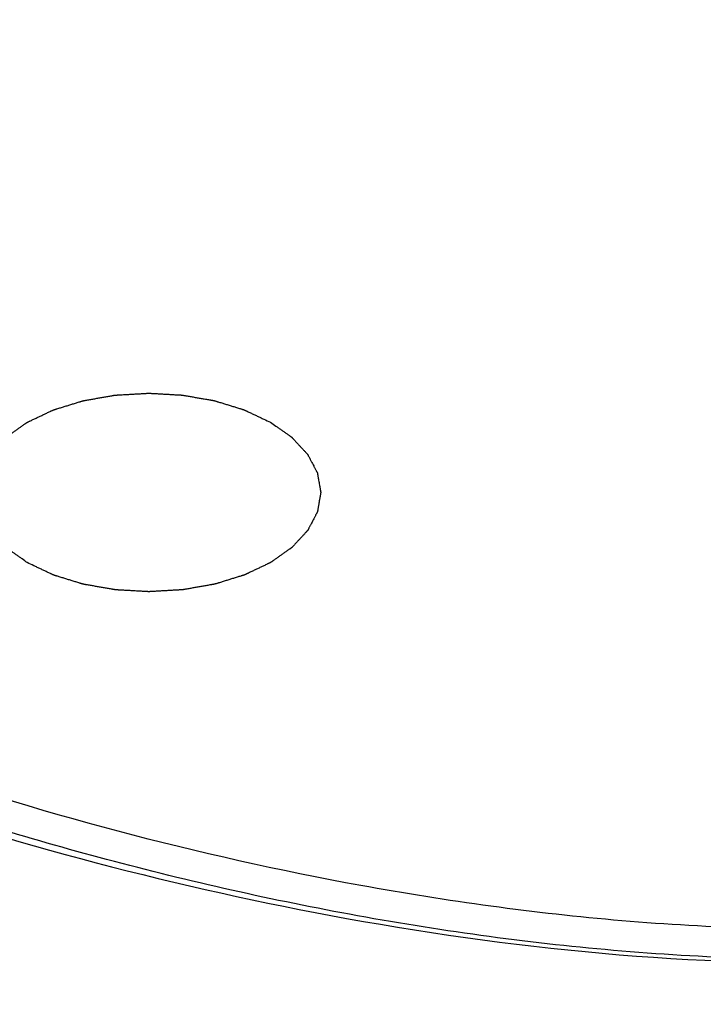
# Model space of a CAD drawing. Header units: millimetres. Extents: x 0 to 594, y 0 to 439.
# Tile 45 of 57: x 483.09 to 487.07, y 375.3 to 381.03. Entities that reach past the tile are written whole.
import ezdxf

# ---------------------------------------------------------------- set-up
doc = ezdxf.new("R2010")
doc.units = ezdxf.units.MM
doc.header["$LTSCALE"] = 32.67
doc.layers.get('0').update_dxf_attribs({"linetype": 'CONTINUOUS'})

msp = doc.modelspace()

# ---------------------------------------------------------------- linework, layer by layer
at = {"color": 7, "linetype": 'Continuous'}
msp.add_arc((283.9936, 7.3458), 413.7039, 59.925215, 64.106689, dxfattribs=at)
msp.add_ellipse((489.2928, -12.1612), major_axis=(-227.3294, 400.7743), ratio=0.582373, start_param=-0.862527, end_param=-0.699371, dxfattribs=at)
for points, knots in [([(520.5977, 349.6633), (515.9172, 352.8415), (497.5731, 364.8389), (478.3646, 375.5372), (463.6805, 382.5237)], [0, 0, 0, 0, 0.258112, 1, 1, 1, 1]), ([(463.7488, 379.8826), (468.3105, 377.6876), (486.9616, 368.2526), (504.8812, 357.3937), (518.014, 348.5443)], [0, 0, 0, 0, 0.242234, 1, 1, 1, 1]), ([(490.9722, 376.453), (490.7859, 376.3371), (490.368, 376.1365), (489.4316, 375.8558), (488.1527, 375.7114), (486.6027, 375.7595), (484.6217, 376.0331), (482.7523, 376.5323), (481.0314, 377.1991), (480.2343, 377.5761), (479.8538, 377.7753)], [0, 0, 0, 0, 0.056951, 0.119489, 0.253057, 0.388681, 0.521214, 0.771423, 0.888527, 1, 1, 1, 1]), ([(479.6063, 377.634), (480.4106, 377.2142), (482.1685, 376.4667), (485.0431, 375.7065), (487.6461, 375.4593), (489.7161, 375.6884), (490.6922, 376.0157), (491.1102, 376.2523)], [0, 0, 0, 0, 0.228085, 0.478068, 0.74558, 0.87925, 1, 1, 1, 1]), ([(491.0332, 376.2805), (490.8422, 376.1648), (490.4165, 375.9643), (489.4664, 375.6825), (488.1718, 375.5355), (486.6029, 375.5825), (485.0701, 375.7921), (483.6113, 376.1208), (482.2392, 376.541), (480.961, 377.0362), (480.1541, 377.4178), (479.769, 377.6197)], [0, 0, 0, 0, 0.057219, 0.11982, 0.253277, 0.388791, 0.521261, 0.649032, 0.771558, 0.888602, 1, 1, 1, 1])]:
    msp.add_open_spline(points, degree=3, knots=knots, dxfattribs=at)
at = {"color": 40, "linetype": 'Continuous'}
for points in [[(483.1349, 377.8704), (483.1246, 377.8776), (483.1091, 377.8885), (483.0885, 377.903), (483.073, 377.9139), (483.0601, 377.923), (483.0498, 377.9302), (483.042, 377.9357), (483.0343, 377.9411), (483.0278, 377.9457), (483.0227, 377.9493), (483.0194, 377.9516), (483.0169, 377.9534), (483.0149, 377.9547), (483.0133, 377.9559), (483.0122, 377.9567), (483.0115, 377.9571), (483.011, 377.9574), (483.0107, 377.9578), (483.0102, 377.9584), (483.0094, 377.9593), (483.0082, 377.9606), (483.0067, 377.9621), (483.0048, 377.9642), (483.0024, 377.9668), (482.9986, 377.9709), (482.9938, 377.9761), (482.988, 377.9823), (482.9822, 377.9885), (482.9745, 377.9968), (482.9649, 378.0071), (482.9553, 378.0174), (482.9476, 378.0257), (482.9419, 378.0319), (482.9361, 378.0381), (482.9313, 378.0433), (482.9275, 378.0474), (482.9251, 378.05), (482.9231, 378.0521), (482.9217, 378.0536), (482.9205, 378.0549), (482.9197, 378.0558), (482.9192, 378.0564), (482.9188, 378.0567), (482.9186, 378.0572), (482.9183, 378.0577), (482.9178, 378.0587), (482.917, 378.0601), (482.9161, 378.0618), (482.915, 378.064), (482.9135, 378.0669), (482.9111, 378.0713), (482.9081, 378.077), (482.9046, 378.0837), (482.901, 378.0904), (482.8962, 378.0994), (482.8903, 378.1106), (482.8843, 378.1219), (482.8796, 378.1308), (482.876, 378.1376), (482.8725, 378.1443), (482.8695, 378.1499), (482.8671, 378.1544), (482.8656, 378.1572), (482.8644, 378.1595), (482.8635, 378.1611), (482.8628, 378.1625), (482.8623, 378.1635), (482.862, 378.1641), (482.8617, 378.1645), (482.8617, 378.165), (482.8616, 378.1655), (482.8614, 378.1666), (482.8611, 378.1681), (482.8608, 378.1699), (482.8604, 378.1722), (482.8599, 378.1752), (482.8591, 378.18), (482.8581, 378.1859), (482.8568, 378.193), (482.8556, 378.2002), (482.8539, 378.2097), (482.8519, 378.2216), (482.8498, 378.2335), (482.8482, 378.243), (482.847, 378.2501), (482.8457, 378.2572), (482.8447, 378.2632), (482.8439, 378.2679), (482.8434, 378.2709), (482.843, 378.2733), (482.8426, 378.2751), (482.8424, 378.2765), (482.8422, 378.2776), (482.8421, 378.2782), (482.842, 378.2786), (482.8421, 378.2791), (482.8422, 378.2796), (482.8424, 378.2807), (482.8426, 378.2821), (482.8429, 378.2839), (482.8433, 378.2862), (482.8438, 378.2891), (482.8446, 378.2938), (482.8456, 378.2996), (482.8468, 378.3067), (482.848, 378.3137), (482.8496, 378.323), (482.8516, 378.3347), (482.8535, 378.3464), (482.8551, 378.3557), (482.8563, 378.3627), (482.8575, 378.3697), (482.8585, 378.3756), (482.8593, 378.3802), (482.8598, 378.3832), (482.8602, 378.3855), (482.8605, 378.3873), (482.8607, 378.3887), (482.8609, 378.3897), (482.861, 378.3903), (482.861, 378.3908), (482.8613, 378.3912), (482.8616, 378.3917), (482.8621, 378.3927), (482.8628, 378.3941), (482.8637, 378.3958), (482.8649, 378.3981), (482.8664, 378.4009), (482.8687, 378.4054), (482.8716, 378.411), (482.8752, 378.4177), (482.8787, 378.4245), (482.8834, 378.4335), (482.8893, 378.4447), (482.8952, 378.4559), (482.8999, 378.4649), (482.9034, 378.4717), (482.9069, 378.4784), (482.9098, 378.484), (482.9122, 378.4885), (482.9137, 378.4913), (482.9148, 378.4936), (482.9157, 378.4953), (482.9165, 378.4967), (482.917, 378.4976), (482.9173, 378.4982), (482.9174, 378.4986), (482.9178, 378.499), (482.9183, 378.4995), (482.9192, 378.5004), (482.9203, 378.5017), (482.9218, 378.5033), (482.9237, 378.5054), (482.9261, 378.508), (482.9299, 378.5121), (482.9347, 378.5173), (482.9404, 378.5235), (482.9461, 378.5297), (482.9537, 378.538), (482.9633, 378.5484), (482.9728, 378.5587), (482.9805, 378.567), (482.9862, 378.5732), (482.9919, 378.5795), (482.9967, 378.5846), (483.0005, 378.5888), (483.0029, 378.5914), (483.0048, 378.5935), (483.0062, 378.595), (483.0074, 378.5963), (483.0083, 378.5972), (483.0088, 378.5977), (483.0091, 378.5981), (483.0096, 378.5985), (483.0102, 378.5989), (483.0114, 378.5997), (483.013, 378.6009), (483.015, 378.6023), (483.0176, 378.6041), (483.0209, 378.6064), (483.0261, 378.6101), (483.0327, 378.6148), (483.0406, 378.6203), (483.0484, 378.6259), (483.0589, 378.6332), (483.072, 378.6425), (483.0851, 378.6517), (483.0956, 378.6591), (483.1035, 378.6647), (483.1113, 378.6702), (483.1179, 378.6748), (483.1231, 378.6785), (483.1264, 378.6809), (483.129, 378.6827), (483.131, 378.6841), (483.1326, 378.6853), (483.134, 378.6862), (483.1349, 378.6869), (483.1361, 378.6874), (483.1377, 378.6882), (483.1396, 378.6891), (483.142, 378.6902), (483.1451, 378.6917), (483.1491, 378.6936), (483.1553, 378.6965), (483.1632, 378.7003), (483.1726, 378.7047), (483.182, 378.7092), (483.1946, 378.7152), (483.2103, 378.7226), (483.2292, 378.7316), (483.2449, 378.739), (483.2575, 378.745), (483.2653, 378.7487), (483.2716, 378.7517), (483.2763, 378.7539), (483.2802, 378.7558), (483.283, 378.7571), (483.2846, 378.7578), (483.2857, 378.7584), (483.2871, 378.7588), (483.2889, 378.7594), (483.292, 378.7603), (483.2965, 378.7617), (483.3019, 378.7634), (483.309, 378.7656), (483.318, 378.7684), (483.3323, 378.7728), (483.3502, 378.7784), (483.3717, 378.785), (483.3932, 378.7917), (483.4111, 378.7972), (483.4255, 378.8016), (483.4344, 378.8044), (483.4416, 378.8066), (483.447, 378.8083), (483.4515, 378.8097), (483.4546, 378.8107), (483.4564, 378.8112), (483.4577, 378.8117), (483.4592, 378.8119), (483.4611, 378.8122), (483.4645, 378.8128), (483.4694, 378.8137), (483.4752, 378.8147), (483.483, 378.8161), (483.4927, 378.8178), (483.5083, 378.8206), (483.5277, 378.824), (483.551, 378.8281), (483.5744, 378.8322), (483.5938, 378.8357), (483.6094, 378.8384), (483.6191, 378.8401), (483.6269, 378.8415), (483.6327, 378.8425), (483.6376, 378.8434), (483.641, 378.844), (483.6429, 378.8443), (483.6443, 378.8446), (483.6459, 378.8447), (483.648, 378.8448), (483.6516, 378.845), (483.6567, 378.8453), (483.6629, 378.8456), (483.6711, 378.8461), (483.6814, 378.8467), (483.6979, 378.8477), (483.7185, 378.8488), (483.7432, 378.8503), (483.7679, 378.8517), (483.7885, 378.8529), (483.805, 378.8538), (483.8153, 378.8544), (483.8235, 378.8549), (483.8297, 378.8553), (483.8348, 378.8555), (483.8384, 378.8558), (483.8405, 378.8559), (483.842, 378.856), (483.8435, 378.8559), (483.8456, 378.8558), (483.8491, 378.8556), (483.8542, 378.8553), (483.8602, 378.8549), (483.8683, 378.8545), (483.8784, 378.8539), (483.8946, 378.853), (483.9149, 378.8518), (483.9391, 378.8505), (483.9634, 378.8491), (483.9837, 378.8479), (483.9998, 378.847), (484.01, 378.8465), (484.018, 378.846), (484.0241, 378.8457), (484.0292, 378.8454), (484.0327, 378.8452), (484.0347, 378.845), (484.0363, 378.845), (484.0377, 378.8447), (484.0397, 378.8444), (484.0431, 378.8438), (484.0479, 378.8429), (484.0538, 378.8419), (484.0616, 378.8406), (484.0713, 378.8389), (484.0869, 378.8362), (484.1063, 378.8328), (484.1297, 378.8287), (484.153, 378.8246), (484.1725, 378.8212), (484.1881, 378.8185), (484.1978, 378.8168), (484.2056, 378.8155), (484.2114, 378.8144), (484.2163, 378.8136), (484.2197, 378.813), (484.2216, 378.8126), (484.2231, 378.8124), (484.2244, 378.812), (484.2262, 378.8114), (484.2294, 378.8105), (484.2339, 378.8091), (484.2393, 378.8074), (484.2464, 378.8052), (484.2554, 378.8025), (484.2698, 378.7981), (484.2877, 378.7926), (484.3093, 378.786), (484.3308, 378.7793), (484.3487, 378.7738), (484.3631, 378.7694), (484.3721, 378.7667), (484.3793, 378.7645), (484.3846, 378.7628), (484.3891, 378.7614), (484.3923, 378.7605), (484.3941, 378.7599), (484.3955, 378.7595), (484.3966, 378.7589), (484.3982, 378.7582), (484.401, 378.7569), (484.405, 378.755), (484.4098, 378.7527), (484.4162, 378.7497), (484.4242, 378.7459), (484.437, 378.7398), (484.4531, 378.7323), (484.4723, 378.7232), (484.4915, 378.7141), (484.5171, 378.702), (484.5363, 378.6929), (484.5491, 378.6869)], [(484.5491, 378.6869), (484.5595, 378.6796), (484.5749, 378.6687), (484.5956, 378.6542), (484.6111, 378.6433), (484.624, 378.6343), (484.6343, 378.627), (484.642, 378.6216), (484.6498, 378.6161), (484.6562, 378.6116), (484.6614, 378.608), (484.6646, 378.6057), (484.6672, 378.6039), (484.6691, 378.6025), (484.6707, 378.6014), (484.6719, 378.6006), (484.6725, 378.6001), (484.673, 378.5998), (484.6734, 378.5994), (484.6739, 378.5989), (484.6747, 378.598), (484.6759, 378.5967), (484.6773, 378.5951), (484.6793, 378.5931), (484.6817, 378.5905), (484.6855, 378.5864), (484.6903, 378.5812), (484.6961, 378.575), (484.7018, 378.5688), (484.7095, 378.5605), (484.7191, 378.5501), (484.7287, 378.5398), (484.7364, 378.5315), (484.7422, 378.5253), (484.7479, 378.5191), (484.7527, 378.5139), (484.7566, 378.5098), (484.759, 378.5072), (484.7609, 378.5052), (484.7624, 378.5036), (484.7636, 378.5023), (484.7644, 378.5014), (484.7649, 378.5009), (484.7653, 378.5005), (484.7655, 378.5001), (484.7658, 378.4995), (484.7663, 378.4985), (484.767, 378.4971), (484.7679, 378.4954), (484.7691, 378.4932), (484.7706, 378.4904), (484.773, 378.4859), (484.7759, 378.4803), (484.7795, 378.4736), (484.7831, 378.4668), (484.7878, 378.4578), (484.7938, 378.4466), (484.7997, 378.4354), (484.8045, 378.4264), (484.808, 378.4197), (484.8116, 378.4129), (484.8146, 378.4073), (484.8169, 378.4028), (484.8184, 378.4), (484.8196, 378.3978), (484.8205, 378.3961), (484.8213, 378.3947), (484.8218, 378.3937), (484.8221, 378.3932), (484.8223, 378.3927), (484.8224, 378.3923), (484.8225, 378.3917), (484.8227, 378.3907), (484.8229, 378.3892), (484.8232, 378.3874), (484.8236, 378.385), (484.8241, 378.382), (484.825, 378.3773), (484.826, 378.3713), (484.8272, 378.3642), (484.8285, 378.3571), (484.8301, 378.3476), (484.8322, 378.3357), (484.8342, 378.3238), (484.8359, 378.3143), (484.8371, 378.3072), (484.8383, 378.3), (484.8394, 378.2941), (484.8402, 378.2893), (484.8407, 378.2864), (484.8411, 378.284), (484.8414, 378.2822), (484.8417, 378.2807), (484.8419, 378.2797), (484.8419, 378.2791), (484.8421, 378.2786), (484.8419, 378.2782), (484.8419, 378.2776), (484.8417, 378.2766), (484.8414, 378.2751), (484.8411, 378.2734), (484.8407, 378.271), (484.8402, 378.2681), (484.8395, 378.2634), (484.8385, 378.2576), (484.8373, 378.2506), (484.8361, 378.2436), (484.8345, 378.2342), (484.8325, 378.2226), (484.8305, 378.2109), (484.8289, 378.2015), (484.8277, 378.1945), (484.8266, 378.1875), (484.8256, 378.1817), (484.8248, 378.177), (484.8243, 378.1741), (484.8239, 378.1717), (484.8236, 378.17), (484.8233, 378.1685), (484.8232, 378.1675), (484.823, 378.1669), (484.823, 378.1665), (484.8228, 378.1661), (484.8225, 378.1655), (484.822, 378.1645), (484.8212, 378.1631), (484.8203, 378.1614), (484.8192, 378.1592), (484.8177, 378.1564), (484.8153, 378.1519), (484.8124, 378.1463), (484.8089, 378.1395), (484.8054, 378.1328), (484.8007, 378.1238), (484.7948, 378.1126), (484.7889, 378.1013), (484.7842, 378.0923), (484.7807, 378.0856), (484.7772, 378.0788), (484.7742, 378.0732), (484.7719, 378.0687), (484.7704, 378.0659), (484.7692, 378.0637), (484.7683, 378.062), (484.7676, 378.0606), (484.7671, 378.0596), (484.7668, 378.059), (484.7666, 378.0586), (484.7662, 378.0582), (484.7657, 378.0577), (484.7649, 378.0568), (484.7637, 378.0555), (484.7623, 378.054), (484.7604, 378.0519), (484.758, 378.0493), (484.7542, 378.0451), (484.7494, 378.04), (484.7437, 378.0337), (484.7379, 378.0275), (484.7303, 378.0192), (484.7208, 378.0089), (484.7112, 377.9985), (484.7036, 377.9902), (484.6979, 377.984), (484.6921, 377.9778), (484.6874, 377.9726), (484.6835, 377.9685), (484.6812, 377.9659), (484.6792, 377.9638), (484.6778, 377.9622), (484.6766, 377.9609), (484.6758, 377.96), (484.6753, 377.9595), (484.675, 377.9591), (484.6745, 377.9588), (484.6738, 377.9583), (484.6727, 377.9575), (484.671, 377.9564), (484.6691, 377.955), (484.6664, 377.9531), (484.6632, 377.9508), (484.6579, 377.9471), (484.6514, 377.9425), (484.6435, 377.9369), (484.6356, 377.9314), (484.6252, 377.924), (484.612, 377.9148), (484.5989, 377.9055), (484.5885, 377.8981), (484.5806, 377.8926), (484.5727, 377.887), (484.5662, 377.8824), (484.5609, 377.8787), (484.5577, 377.8764), (484.555, 377.8745), (484.5531, 377.8732), (484.5514, 377.872), (484.5501, 377.8711), (484.5492, 377.8703), (484.5479, 377.8698), (484.5464, 377.8691), (484.5444, 377.8682), (484.5421, 377.867), (484.5389, 377.8655), (484.535, 377.8637), (484.5287, 377.8607), (484.5209, 377.857), (484.5114, 377.8525), (484.502, 377.848), (484.4894, 377.8421), (484.4737, 377.8346), (484.4549, 377.8257), (484.4392, 377.8182), (484.4266, 377.8123), (484.4188, 377.8085), (484.4125, 377.8056), (484.4078, 377.8033), (484.4038, 377.8015), (484.4011, 377.8002), (484.3995, 377.7994), (484.3984, 377.7988), (484.397, 377.7985), (484.3952, 377.7979), (484.3921, 377.7969), (484.3876, 377.7955), (484.3822, 377.7939), (484.375, 377.7917), (484.3661, 377.7889), (484.3517, 377.7844), (484.3338, 377.7789), (484.3123, 377.7722), (484.2908, 377.7656), (484.2729, 377.76), (484.2586, 377.7556), (484.2496, 377.7528), (484.2425, 377.7506), (484.2371, 377.7489), (484.2326, 377.7476), (484.2295, 377.7466), (484.2277, 377.746), (484.2264, 377.7456), (484.2249, 377.7454), (484.2229, 377.745), (484.2195, 377.7444), (484.2147, 377.7436), (484.2088, 377.7425), (484.2011, 377.7412), (484.1913, 377.7394), (484.1758, 377.7367), (484.1563, 377.7333), (484.133, 377.7291), (484.1097, 377.725), (484.0902, 377.7216), (484.0747, 377.7188), (484.065, 377.7171), (484.0572, 377.7158), (484.0514, 377.7147), (484.0465, 377.7139), (484.0431, 377.7133), (484.0411, 377.7129), (484.0397, 377.7126), (484.0381, 377.7126), (484.0361, 377.7125), (484.0325, 377.7123), (484.0273, 377.712), (484.0212, 377.7116), (484.0129, 377.7111), (484.0026, 377.7105), (483.9862, 377.7096), (483.9656, 377.7084), (483.9409, 377.707), (483.9162, 377.7056), (483.8956, 377.7044), (483.8791, 377.7034), (483.8688, 377.7028), (483.8606, 377.7024), (483.8544, 377.702), (483.8492, 377.7017), (483.8456, 377.7015), (483.8436, 377.7014), (483.842, 377.7012), (483.8405, 377.7014), (483.8385, 377.7015), (483.835, 377.7017), (483.8299, 377.702), (483.8238, 377.7023), (483.8157, 377.7028), (483.8056, 377.7033), (483.7894, 377.7043), (483.7692, 377.7054), (483.7449, 377.7068), (483.7206, 377.7082), (483.7004, 377.7093), (483.6842, 377.7102), (483.6741, 377.7108), (483.666, 377.7112), (483.6599, 377.7116), (483.6549, 377.7119), (483.6513, 377.7121), (483.6493, 377.7122), (483.6478, 377.7122), (483.6463, 377.7125), (483.6444, 377.7129), (483.641, 377.7135), (483.6361, 377.7143), (483.6303, 377.7153), (483.6225, 377.7167), (483.6128, 377.7184), (483.5972, 377.7211), (483.5777, 377.7245), (483.5544, 377.7286), (483.531, 377.7326), (483.5116, 377.736), (483.496, 377.7387), (483.4863, 377.7404), (483.4785, 377.7418), (483.4726, 377.7428), (483.4678, 377.7437), (483.4644, 377.7442), (483.4624, 377.7446), (483.4609, 377.7448), (483.4596, 377.7453), (483.4578, 377.7458), (483.4547, 377.7468), (483.4502, 377.7481), (483.4448, 377.7498), (483.4376, 377.752), (483.4287, 377.7548), (483.4143, 377.7592), (483.3963, 377.7647), (483.3748, 377.7713), (483.3533, 377.7779), (483.3353, 377.7834), (483.321, 377.7878), (483.312, 377.7906), (483.3048, 377.7928), (483.2994, 377.7944), (483.2949, 377.7958), (483.2918, 377.7968), (483.29, 377.7973), (483.2886, 377.7977), (483.2875, 377.7983), (483.2858, 377.7991), (483.283, 377.8004), (483.279, 377.8023), (483.2742, 377.8046), (483.2678, 377.8076), (483.2598, 377.8114), (483.247, 377.8174), (483.231, 377.825), (483.2118, 377.8341), (483.1926, 377.8431), (483.1669, 377.8552), (483.1477, 377.8643), (483.1349, 377.8704)]]:
    msp.add_open_spline(points, degree=3, knots=[0, 0, 0, 0, 0.015625, 0.023438, 0.03125, 0.039062, 0.042969, 0.046875, 0.050781, 0.054688, 0.056641, 0.058594, 0.05957, 0.060547, 0.061523, 0.062012, 0.062256, 0.0625, 0.062744, 0.062988, 0.063477, 0.064453, 0.06543, 0.066406, 0.068359, 0.070312, 0.074219, 0.078125, 0.082031, 0.085938, 0.09375, 0.101562, 0.105469, 0.109375, 0.113281, 0.117188, 0.119141, 0.121094, 0.12207, 0.123047, 0.124023, 0.124512, 0.124756, 0.125, 0.125244, 0.125488, 0.125977, 0.126953, 0.12793, 0.128906, 0.130859, 0.132812, 0.136719, 0.140625, 0.144531, 0.148438, 0.15625, 0.164062, 0.167969, 0.171875, 0.175781, 0.179688, 0.181641, 0.183594, 0.18457, 0.185547, 0.186523, 0.187012, 0.187256, 0.1875, 0.187744, 0.187988, 0.188477, 0.189453, 0.19043, 0.191406, 0.193359, 0.195312, 0.199219, 0.203125, 0.207031, 0.210938, 0.21875, 0.226562, 0.230469, 0.234375, 0.238281, 0.242188, 0.244141, 0.246094, 0.24707, 0.248047, 0.249023, 0.249512, 0.249756, 0.25, 0.250244, 0.250488, 0.250977, 0.251953, 0.25293, 0.253906, 0.255859, 0.257812, 0.261719, 0.265625, 0.269531, 0.273438, 0.28125, 0.289062, 0.292969, 0.296875, 0.300781, 0.304688, 0.306641, 0.308594, 0.30957, 0.310547, 0.311523, 0.312012, 0.312256, 0.3125, 0.312744, 0.312988, 0.313477, 0.314453, 0.31543, 0.316406, 0.318359, 0.320312, 0.324219, 0.328125, 0.332031, 0.335938, 0.34375, 0.351562, 0.355469, 0.359375, 0.363281, 0.367188, 0.369141, 0.371094, 0.37207, 0.373047, 0.374023, 0.374512, 0.374756, 0.375, 0.375244, 0.375488, 0.375977, 0.376953, 0.37793, 0.378906, 0.380859, 0.382812, 0.386719, 0.390625, 0.394531, 0.398438, 0.40625, 0.414062, 0.417969, 0.421875, 0.425781, 0.429688, 0.431641, 0.433594, 0.43457, 0.435547, 0.436523, 0.437012, 0.437256, 0.4375, 0.437744, 0.437988, 0.438477, 0.439453, 0.44043, 0.441406, 0.443359, 0.445312, 0.449219, 0.453125, 0.457031, 0.460938, 0.46875, 0.476562, 0.480469, 0.484375, 0.488281, 0.492188, 0.494141, 0.496094, 0.49707, 0.498047, 0.499023, 0.499512, 0.5, 0.500488, 0.500977, 0.501953, 0.50293, 0.503906, 0.505859, 0.507812, 0.511719, 0.515625, 0.519531, 0.523438, 0.53125, 0.539062, 0.546875, 0.550781, 0.554688, 0.556641, 0.558594, 0.560547, 0.561523, 0.562012, 0.5625, 0.562988, 0.563477, 0.564453, 0.566406, 0.568359, 0.570312, 0.574219, 0.578125, 0.585938, 0.59375, 0.601562, 0.609375, 0.613281, 0.617188, 0.619141, 0.621094, 0.623047, 0.624023, 0.624512, 0.625, 0.625488, 0.625977, 0.626953, 0.628906, 0.630859, 0.632812, 0.636719, 0.640625, 0.648438, 0.65625, 0.664062, 0.671875, 0.675781, 0.679688, 0.681641, 0.683594, 0.685547, 0.686523, 0.687012, 0.6875, 0.687988, 0.688477, 0.689453, 0.691406, 0.693359, 0.695312, 0.699219, 0.703125, 0.710938, 0.71875, 0.726562, 0.734375, 0.738281, 0.742188, 0.744141, 0.746094, 0.748047, 0.749023, 0.749512, 0.75, 0.750488, 0.750977, 0.751953, 0.753906, 0.755859, 0.757812, 0.761719, 0.765625, 0.773438, 0.78125, 0.789062, 0.796875, 0.800781, 0.804688, 0.806641, 0.808594, 0.810547, 0.811523, 0.812012, 0.8125, 0.812988, 0.813477, 0.814453, 0.816406, 0.818359, 0.820312, 0.824219, 0.828125, 0.835938, 0.84375, 0.851562, 0.859375, 0.863281, 0.867188, 0.869141, 0.871094, 0.873047, 0.874023, 0.874512, 0.875, 0.875488, 0.875977, 0.876953, 0.878906, 0.880859, 0.882812, 0.886719, 0.890625, 0.898438, 0.90625, 0.914062, 0.921875, 0.925781, 0.929688, 0.931641, 0.933594, 0.935547, 0.936523, 0.937012, 0.9375, 0.937988, 0.938477, 0.939453, 0.941406, 0.943359, 0.945312, 0.949219, 0.953125, 0.960938, 0.96875, 0.976562, 0.984375, 1, 1, 1, 1], dxfattribs=at)

doc.saveas('drawing.dxf')
